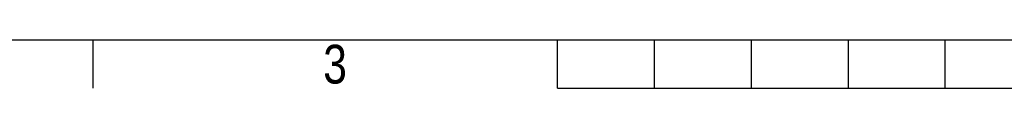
# Model space of a CAD drawing. Header units: millimetres. Extents: x 0 to 420, y 0 to 297.
# Tile 4 of 31: x 101 to 206, y 0 to 5. Entities that reach past the tile are written whole.
import ezdxf

# ---------------------------------------------------------------- set-up
doc = ezdxf.new("R2010")
doc.units = ezdxf.units.MM
doc.layers.add('CARTIGLIO', color=140, linetype='Continuous')
doc.styles.add('SLDTEXTSTYLE2', font='TXT', dxfattribs={"width": 0.821468})

msp = doc.modelspace()

# ---------------------------------------------------------------- linework, layer by layer
at = {"layer": 'CARTIGLIO', "linetype": 'Continuous'}
for p, q in [((5.1801, 5.171), (414.8274, 5.171)), ((108.6644, -0.0032), (108.6644, 5.171)), ((158.2616, -0.0032), (158.2616, 5.171)), ((168.61, -0.0032), (168.61, 5.171)), ((178.9585, -0.0032), (178.9585, 5.171)), ((189.3069, -0.0032), (189.3069, 5.171)), ((199.6553, -0.0032), (199.6553, 5.171)), ((158.2616, -0.0032), (261.7459, -0.0032))]:
    msp.add_line(p, q, dxfattribs=at)

# ---------------------------------------------------------------- texts
at = {"layer": 'CARTIGLIO', "insert": (134.4919, 4.6371), "char_height": 4.1394, "attachment_point": 2, "style": 'SLDTEXTSTYLE2'}
msp.add_mtext('3', dxfattribs=at)

doc.saveas('drawing.dxf')
